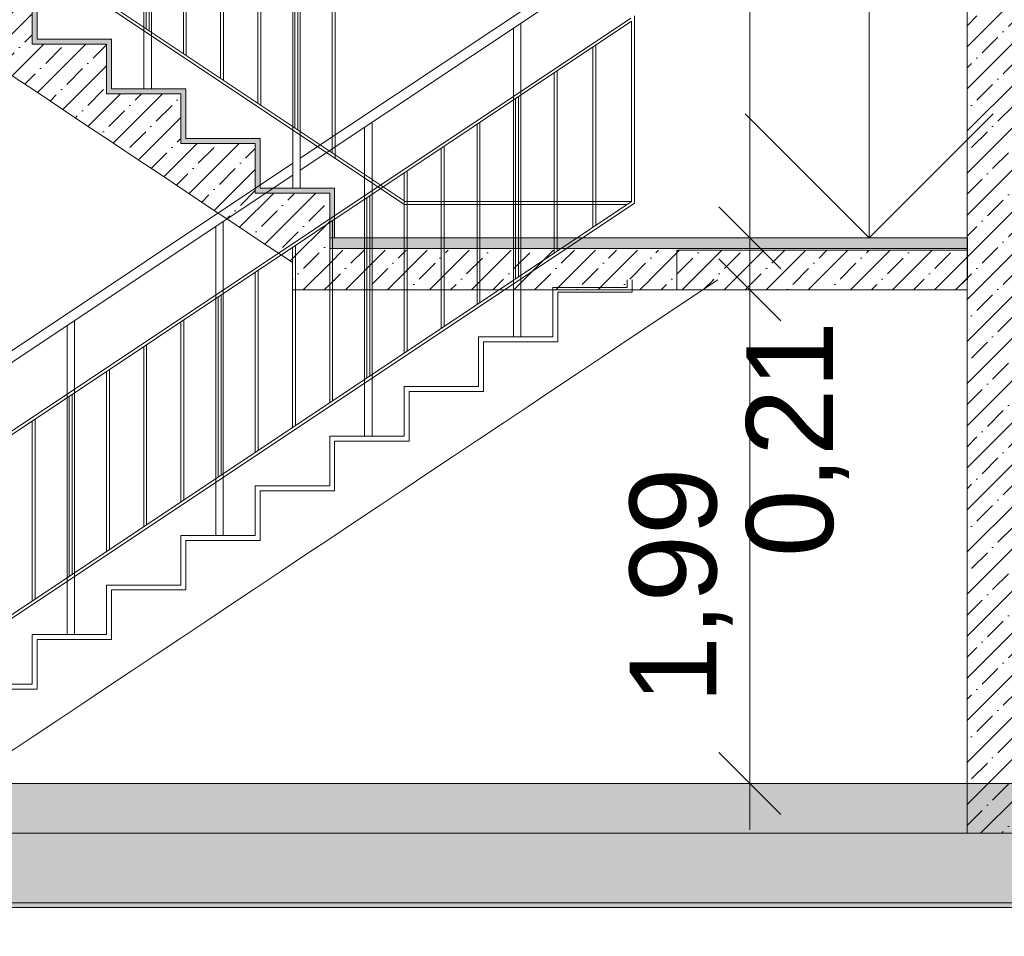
# Model space of a CAD drawing. Header units: millimetres. Extents: x -467606 to 1964440, y -17510 to 201584.
# Tile 32 of 43: x -440915 to -436945, y -5216 to -1521. Entities that reach past the tile are written whole.
import ezdxf

# ---------------------------------------------------------------- set-up
doc = ezdxf.new("R2010")
doc.units = ezdxf.units.MM
doc.header["$MEASUREMENT"] = 0
doc.set_wipeout_variables(frame=1)
doc.linetypes.add('Wipeout_Contour', pattern=[1000, 0, -1000])
for name, color, linetype, lineweight in [('0_Ном._пера__1', 7, 'Continuous', 0), ('0_Ном._пера__120', 7, 'Continuous', 0), ('АР-вертикальная связь - Лестница.АР_Ном._пера__1', 7, 'Continuous', 0), ('АР-вертикальная связь - Лестница.АР_Ном._пера__101', 252, 'Continuous', 0), ('АР-вертикальная связь - Лестница.АР_Ном._пера__120', 7, 'Continuous', 0), ('АР-вертикальная связь - Лестница.АР_Ном._пера__121', 255, 'Continuous', 30), ('АР-вертикальная связь - Лестница.АР_Ном._пера__21', 7, 'Continuous', 5), ('АР-Стены_внутренние_пилоны.АР_Ном._пера__1', 7, 'Continuous', 0), ('АР-Чертеж-Размеры.АР_Ном._пера__1', 7, 'Continuous', 0)]:
    doc.layers.add(name, color=color, linetype=linetype, lineweight=lineweight)
doc.layers.add('АР-вертикальная связь - Лестница.АР', color=7, linetype='Continuous')
doc.layers.add('АР-Чертеж-Размеры.АР', color=7, linetype='Continuous')
doc.layers.add('АР-вертикальная связь - Лестница.АР_Ном._пера__180', color=7, linetype='Continuous', lineweight=5, true_color=0xd6cda7)
doc.styles.add('РЎР“Р•РќР•Р\xa0Р\x98Р\xa0_РЎРўР\x98Р›Р¬_1', font='arial.ttf')
doc.linetypes.add('Линия Разрыва', pattern='A,0,[1,16 Р\xa0Р°Р·СЂРµР· 2-2. РљРѕСЂРїСѓСЃ 21.Shx,S=15.679026,R=0,X=0,Y=0],-1975.557214,0', length=1975.557214)
doc.dimstyles.new('СГЕНЕРИР_СТИЛЬ__2', dxfattribs={"dimtxt": 350, "dimasz": 237.5, "dimexe": 0.18, "dimexo": 300000, "dimgap": 0, "dimtad": 1, "dimlfac": 0.001, "dimzin": 0, "dimdsep": 46, "dimtxsty": 'РЎР“Р•РќР•Р\xa0Р\x98Р\xa0_РЎРўР\x98Р›Р¬_1', "dimblk": 'ARROWHEAD_6', "dimblk1": 'ARROWHEAD_6', "dimblk2": 'ARROWHEAD_6', "dimcen": 0.09, "dimclrd": 7, "dimclre": 7, "dimclrt": 7, "dimadec": 0, "dimazin": 0, "dimtfac": 1, "dimtdec": 4, "dimtmove": 0, "dimatfit": 3, "dimfxl": 1, "dimtolj": 1, "dimtzin": 0, "dimarcsym": 0})
doc.dimstyles.new('СГЕНЕРИР_СТИЛЬ__3', dxfattribs={"dimtxt": 350, "dimasz": 237.5, "dimexe": 0.18, "dimexo": 300000, "dimgap": 0, "dimtad": 1, "dimlfac": 0.001, "dimzin": 0, "dimdsep": 46, "dimtxsty": 'РЎР“Р•РќР•Р\xa0Р\x98Р\xa0_РЎРўР\x98Р›Р¬_1', "dimblk": 'ARROWHEAD_6', "dimblk1": 'ARROWHEAD_6', "dimblk2": 'ARROWHEAD_6', "dimcen": 0.09, "dimclrd": 7, "dimclre": 7, "dimclrt": 7, "dimadec": 0, "dimazin": 0, "dimtfac": 1, "dimtdec": 4, "dimtmove": 2, "dimatfit": 3, "dimfxl": 1, "dimtolj": 1, "dimtzin": 0, "dimarcsym": 0})
doc.dimstyles.new('СГЕНЕРИР_СТИЛЬ__4', dxfattribs={"dimtxt": 350, "dimasz": 237.5, "dimexe": 0.18, "dimexo": 300000, "dimgap": 0, "dimtad": 1, "dimtih": 1, "dimtoh": 1, "dimlfac": 0.001, "dimzin": 0, "dimdsep": 46, "dimtxsty": 'РЎР“Р•РќР•Р\xa0Р\x98Р\xa0_РЎРўР\x98Р›Р¬_1', "dimblk": 'ARROWHEAD_6', "dimblk1": 'ARROWHEAD_6', "dimblk2": 'ARROWHEAD_6', "dimcen": 0.09, "dimclrd": 7, "dimclre": 7, "dimclrt": 7, "dimadec": 0, "dimazin": 0, "dimtfac": 1, "dimtdec": 4, "dimtmove": 0, "dimatfit": 3, "dimfxl": 1, "dimtolj": 1, "dimtzin": 0, "dimarcsym": 0})
pattern_1 = [(45, (0, 0), (-84.852814, 84.852814), []), (45, (-42.43, 42.43), (-84.852814, 84.852814), [90, -30, 0, -30])]

# ---------------------------------------------------------------- blocks, each defined once
blk = doc.blocks.new('Линейный Размер_35_3', base_point=(-437489.4, -2400))
at = {"layer": 'АР-Чертеж-Размеры.АР_Ном._пера__1', "color": 7, "linetype": 'Continuous', "lineweight": 0}
for p, q in [((-437489.4, -2400), (-437489.4, -1150)), ((-437489.4, -1150), (-435426.5, -1150)), ((-437489.4, -2400), (-437989.4, -1900)), ((-436989.4, -1900), (-437489.4, -2400)), ((-437489.4, -2400), (-437864.4, -2400)), ((-437489.4, -2400), (-437095, -2400))]:
    blk.add_line(p, q, dxfattribs=at)
at = {"layer": 'АР-Чертеж-Размеры.АР_Ном._пера__1', "color": 7, "lineweight": 0, "insert": (-436989.4, -1050), "char_height": 500, "attachment_point": 7, "style": 'РЎР“Р•РќР•Р\xa0Р\x98Р\xa0_РЎРўР\x98Р›Р¬_1'}
blk.add_mtext('\\A1;{\\pql;\\fArial|b0|i0|c204|p0;\\W1.000000;-2,40}', dxfattribs=at)
blk = doc.blocks.new('*D329')
at = {"layer": 'АР-Чертеж-Размеры.АР_Ном._пера__1', "color": 7, "linetype": 'Continuous', "lineweight": 0, "transparency": 16777216}
for p, q in [((-449955.3, -7442.7), (-449955.3, -6973.9)), ((-427785.2, -7442.7), (-427785.2, -6973.9)), ((-449830.3, -7083.3), (-450080.3, -7333.3)), ((-427660.2, -7083.3), (-427910.2, -7333.3)), ((-450142.8, -7208.3), (-449955.3, -7208.3)), ((-449955.3, -7208.3), (-427785.2, -7208.3))]:
    blk.add_line(p, q, dxfattribs=at)
at = {"layer": 'АР-Чертеж-Размеры.АР_Ном._пера__1', "color": 7, "lineweight": 0, "transparency": 16777216, "insert": (-439470.8, -7138.3), "char_height": 350, "attachment_point": 7, "style": 'РЎР“Р•РќР•Р\xa0Р\x98Р\xa0_РЎРўР\x98Р›Р¬_1'}
blk.add_mtext('\\A1;{\\pql;\\fArial|b0|i0|c204|p0;\\W1.000000;22,17}', dxfattribs=at)
blk = doc.blocks.new('ARROWHEAD_6')
at = {"color": 0, "linetype": 'Continuous', "lineweight": 0}
for p, q in [((-0.5, -0.5), (0.5, 0.5)), ((0, 0), (-1, 0))]:
    blk.add_line(p, q, dxfattribs=at)
blk = doc.blocks.new('*D572')
at = {"layer": 'АР-Чертеж-Размеры.АР_Ном._пера__1', "color": 7, "linetype": 'Continuous', "lineweight": 0, "transparency": 16777216}
for p, q in [((-438095.7, -2485), (-437845.7, -2735)), ((-437970.7, -4600), (-437970.7, -2610)), ((-438095.7, -4475), (-437845.7, -4725)), ((-437736.4, -4600), (-438205.1, -4600)), ((-437970.7, -4787.5), (-437970.7, -4600))]:
    blk.add_line(p, q, dxfattribs=at)
at = {"layer": 'АР-Чертеж-Размеры.АР_Ном._пера__1', "color": 7, "lineweight": 0, "transparency": 16777216, "char_height": 350, "attachment_point": 7, "rotation": 90, "style": 'РЎР“Р•РќР•Р\xa0Р\x98Р\xa0_РЎРўР\x98Р›Р¬_1'}
for s, insert in [('\\A1;{\\pql;\\fArial|b0|i0|c204|p0;\\W1.000000;0,21}', (-437570.7, -3687.4)), ('\\A1;{\\pql;\\fArial|b0|i0|c204|p0;\\W1.000000;1,99}', (-438040.7, -4278))]:
    blk.add_mtext(s, dxfattribs=dict(at, insert=insert))
blk = doc.blocks.new('*D573')
at = {"layer": 'АР-Чертеж-Размеры.АР_Ном._пера__1', "color": 7, "linetype": 'Continuous', "lineweight": 0, "transparency": 16777216}
for p, q in [((-437970.7, -2400), (-437970.7, 990)), ((-438095.7, -2275), (-437845.7, -2525)), ((-437736.4, -2400), (-438205.1, -2400)), ((-437970.7, -2610), (-437970.7, -2400)), ((-438095.7, -2485), (-437845.7, -2735)), ((-437736.4, -2610), (-438205.1, -2610)), ((-437970.7, -4600), (-437970.7, -2610))]:
    blk.add_line(p, q, dxfattribs=at)
blk = doc.blocks.new('*D574')
at = {"layer": 'АР-Чертеж-Размеры.АР_Ном._пера__1', "color": 7, "linetype": 'Continuous', "lineweight": 0, "transparency": 16777216}
for p, q in [((-438095.7, 1115), (-437845.7, 865)), ((-437970.7, -2400), (-437970.7, 990)), ((-438095.7, -2275), (-437845.7, -2525))]:
    blk.add_line(p, q, dxfattribs=at)
at = {"layer": 'АР-Чертеж-Размеры.АР_Ном._пера__1', "color": 7, "lineweight": 0, "transparency": 16777216, "char_height": 350, "attachment_point": 7, "rotation": 90, "style": 'РЎР“Р•РќР•Р\xa0Р\x98Р\xa0_РЎРўР\x98Р›Р¬_1'}
for s, insert in [('\\A1;{\\pql;\\fArial|b0|i0|c204|p0;\\W1.000000;0,21}', (-437570.7, -75.5)), ('\\A1;{\\pql;\\fArial|b0|i0|c204|p0;\\W1.000000;3,39}', (-438040.7, -1172.1))]:
    blk.add_mtext(s, dxfattribs=dict(at, insert=insert))
blk = doc.blocks.new('*D575')
at = {"layer": 'АР-Чертеж-Размеры.АР_Ном._пера__1', "color": 7, "linetype": 'Continuous', "lineweight": 0, "transparency": 16777216}
for p, q in [((-438095.7, 1325), (-437845.7, 1075)), ((-437970.7, 990), (-437970.7, 1200)), ((-438095.7, 1115), (-437845.7, 865)), ((-437736.4, 990), (-438205.1, 990)), ((-437970.7, -2400), (-437970.7, 990))]:
    blk.add_line(p, q, dxfattribs=at)

msp = doc.modelspace()

# ---------------------------------------------------------------- hatches: boundary and pattern name
at = {"layer": 'АР-вертикальная связь - Лестница.АР_Ном._пера__180', "linetype": 'Continuous', "lineweight": 0, "true_color": 0x353329}
for points in [[(-440845.41, -1420), (-440865.41, -1420), (-440865.41, -1600), (-440845.41, -1600)], [(-440545.41, -1620), (-440545.41, -1600), (-440865.41, -1600), (-440865.41, -1620)], [(-440545.41, -1620), (-440565.41, -1620), (-440565.41, -1800), (-440545.41, -1800)], [(-440245.41, -1820), (-440245.41, -1800), (-440565.41, -1800), (-440565.41, -1820)], [(-440245.41, -1820), (-440265.41, -1820), (-440265.41, -2000), (-440245.41, -2000)], [(-439945.41, -2020), (-439945.41, -2000), (-440265.41, -2000), (-440265.41, -2020)], [(-439945.41, -2020), (-439965.41, -2020), (-439965.41, -2200), (-439945.41, -2200)], [(-439645.41, -2220), (-439645.41, -2200), (-439965.41, -2200), (-439965.41, -2220)], [(-439645.41, -2220), (-439665.41, -2220), (-439665.41, -2443.174), (-437095.023, -2443.174), (-437095.023, -2399.982), (-439645.411, -2400)], [(-434765.506, -4799.999), (-446355.444, -4799.999), (-446355.444, -4599.999), (-434765.506, -4599.999)]]:
    msp.add_hatch(color=250, dxfattribs=at).paths.add_polyline_path(points)
at = {"layer": 'АР-Стены_внутренние_пилоны.АР_Ном._пера__1', "linetype": 'Continuous', "lineweight": 0}
h = msp.add_hatch(dxfattribs=at)
h.set_pattern_fill('ЖЕЛЕЗОБЕТОН__PROJECT__0003', style=0, pattern_type=2)
h.set_pattern_definition(pattern_1)
h.paths.add_polyline_path([(-437094.924, 3800), (-436894.924, 3800), (-436894.924, -4799.999), (-437094.924, -4799.999)])
h = msp.add_hatch(dxfattribs=at)
h.set_pattern_fill('ЖЕЛЕЗОБЕТОН__PROJECT__0003', style=0, pattern_type=2)
h.set_pattern_definition(pattern_1)
h.paths.add_polyline_path([(-446743.767, -4799.999), (-434565.506, -4799.999), (-434565.506, -5099.999), (-449955.323, -5099.999), (-449955.323, -4799.999)])

# ---------------------------------------------------------------- linework, layer by layer
at = {"layer": '0_Ном._пера__1', "color": 7, "linetype": 'Линия Разрыва', "lineweight": 0}
msp.add_line((-461247.789, -5080.556), (-416602.135, -5080.556), dxfattribs=at)
at = {"layer": '0_Ном._пера__120', "color": 7, "linetype": 'Continuous', "lineweight": 0}
for p, q in [((-439363.236, -2266.694), (-441755.551, -671.817)), ((-439361.102, -2253.694), (-441743.702, -665.294)), ((-439784.551, -2127.501), (-438445.411, -1234.741)), ((-439784.551, -2079.427), (-438517.522, -1234.741)), ((-441465.411, -3524.5), (-438451.012, -1514.901)), ((-441453.561, -3531.022), (-438447.862, -1527.223)), ((-441465.411, -3200), (-439814.551, -2099.427)), ((-441465.411, -3248.074), (-439814.551, -2147.501)), ((-441465.411, -4279.815), (-438436.012, -2260.216)), ((-441453.561, -4257.493), (-438447.862, -2253.694))]:
    msp.add_line(p, q, dxfattribs=at)
for points in [[(-440414.556, -534.073), (-440414.556, -1800)], [(-440384.556, -554.073), (-440384.556, -1800)], [(-440405.554, -1557.393), (-440405.554, -830.922)], [(-440393.704, -1565.292), (-440393.704, -838.822)], [(-440255.403, -1657.493), (-440255.403, -931.022)], [(-440243.554, -1665.393), (-440243.554, -938.922)], [(-439814.551, -934.075), (-439814.551, -2200)], [(-439784.551, -954.075), (-439784.551, -2200)], [(-440105.403, -1757.493), (-440105.403, -1031.022)], [(-440093.554, -1765.393), (-440093.554, -1038.922)], [(-439955.403, -1857.493), (-439955.403, -1131.022)], [(-439943.554, -1865.393), (-439943.554, -1138.922)], [(-439805.554, -1957.393), (-439805.554, -1230.922)], [(-439793.704, -1965.292), (-439793.704, -1238.822)], [(-439655.403, -2057.493), (-439655.403, -1331.022)], [(-439643.554, -2079.815), (-439643.554, -1338.922)], [(-438436.012, -2260.216), (-438436.012, -1504.901)], [(-438447.862, -2253.694), (-438447.862, -1527.223)], [(-438591.862, -2349.694), (-438591.862, -1623.223)], [(-438603.712, -2357.593), (-438603.712, -1631.122)], [(-438759.561, -2461.493), (-438759.561, -1735.022)], [(-438747.712, -2453.593), (-438747.712, -1727.122)], [(-439494.411, -1934.074), (-439494.411, -3200)], [(-439071.26, -2669.292), (-439071.26, -1942.822)], [(-439059.411, -2661.393), (-439059.411, -1934.922)], [(-439524.411, -1954.074), (-439524.411, -3200)], [(-439215.26, -2765.292), (-439215.26, -2038.822)], [(-439203.411, -2757.393), (-439203.411, -2030.922)], [(-439365.26, -2865.292), (-439365.26, -2138.822)], [(-439353.411, -2857.393), (-439353.411, -2130.922)], [(-439515.26, -2965.292), (-439515.26, -2238.822)], [(-439503.411, -2957.393), (-439503.411, -2230.922)], [(-438447.862, -2253.694), (-439361.102, -2253.694)], [(-438470.362, -2266.694), (-439363.236, -2266.694)], [(-440094.411, -2334.074), (-440094.411, -3600)], [(-439665.411, -3065.393), (-439665.411, -2338.922)], [(-439653.561, -3057.493), (-439653.561, -2331.022)], [(-440124.411, -2354.074), (-440124.411, -3600)], [(-439815.411, -3165.393), (-439815.411, -2438.922)], [(-439803.561, -3157.493), (-439803.561, -2431.022)], [(-439965.411, -3265.393), (-439965.411, -2538.922)], [(-439953.561, -3257.493), (-439953.561, -2531.022)], [(-440115.26, -3365.292), (-440115.26, -2638.822)], [(-440103.411, -3357.393), (-440103.411, -2630.922)], [(-440694.409, -2734.073), (-440694.409, -4000)], [(-440265.411, -3465.393), (-440265.411, -2738.922)], [(-440253.561, -3457.493), (-440253.561, -2731.022)], [(-440724.409, -2754.073), (-440724.409, -4000)], [(-440415.411, -3565.393), (-440415.411, -2838.922)], [(-440403.561, -3557.493), (-440403.561, -2831.022)], [(-440553.561, -3657.493), (-440553.561, -2931.022)], [(-440565.411, -3665.393), (-440565.411, -2938.922)], [(-440715.26, -3765.292), (-440715.26, -3038.822)], [(-440703.411, -3757.393), (-440703.411, -3030.922)], [(-440853.561, -3857.493), (-440853.561, -3131.022)], [(-440865.411, -3865.393), (-440865.411, -3138.922)]]:
    msp.add_lwpolyline(points, dxfattribs=at)
at = {"layer": 'АР-вертикальная связь - Лестница.АР_Ном._пера__1', "color": 7, "linetype": 'Continuous', "lineweight": 0}
msp.add_line((-437095.023, -2400), (-439645.411, -2400), dxfattribs=at)
at = {"layer": 'АР-вертикальная связь - Лестница.АР_Ном._пера__1', "color": 7, "linetype": 'Continuous', "lineweight": 0, "flags": 128}
msp.add_lwpolyline([(-434765.506, -4799.999), (-446355.444, -4799.999), (-446355.444, -4599.999), (-434765.506, -4599.999)], close=True, dxfattribs=at)
at = {"layer": 'АР-вертикальная связь - Лестница.АР_Ном._пера__120', "color": 7, "linetype": 'Continuous', "lineweight": 0}
for p, q in [((-440845.41, -1420), (-440845.41, -1600)), ((-440545.41, -1600), (-440845.41, -1600)), ((-440545.41, -1600), (-440545.41, -1620)), ((-440545.41, -1620), (-440545.41, -1800)), ((-440245.41, -1800), (-440545.41, -1800)), ((-440245.41, -1800), (-440245.41, -1820)), ((-440245.41, -1820), (-440245.41, -2000)), ((-439945.41, -2000), (-440245.41, -2000)), ((-439945.41, -2000), (-439945.41, -2020)), ((-439945.41, -2020), (-439945.41, -2200)), ((-439645.41, -2200), (-439945.41, -2200)), ((-439645.41, -2200), (-439645.41, -2220)), ((-439645.41, -2220), (-439645.41, -2400)), ((-439645.41, -2400), (-439665.41, -2400)), ((-437094.924, -2400), (-438264.977, -2400))]:
    msp.add_line(p, q, dxfattribs=at)
at = {"layer": 'АР-вертикальная связь - Лестница.АР_Ном._пера__121', "color": 255, "linetype": 'Continuous', "lineweight": 30}
msp.add_line((-437095.023, -2400), (-437095.023, -2570), dxfattribs=at)
at = {"layer": 'АР-вертикальная связь - Лестница.АР_Ном._пера__21', "color": 7, "linetype": 'Continuous', "lineweight": 5}
for p, q in [((-440565.41, -1620), (-440865.41, -1620)), ((-440265.41, -1820), (-440565.41, -1820)), ((-439965.41, -2020), (-440265.41, -2020)), ((-439665.41, -2220), (-439965.41, -2220)), ((-439665.41, -2220), (-439665.41, -2443.174)), ((-437095.023, -2443.174), (-439665.41, -2443.174))]:
    msp.add_line(p, q, dxfattribs=at)
at = {"layer": 'АР-вертикальная связь - Лестница.АР_Ном._пера__21', "color": 7, "linetype": 'Continuous', "lineweight": 5, "flags": 128}
for points in [[(-441765.827, -1200), (-441345.41, -1480.278), (-441245.41, -1546.944), (-441145.41, -1613.611), (-441045.41, -1680.278), (-440945.41, -1746.944), (-440845.41, -1813.611), (-440745.41, -1880.278), (-440645.41, -1946.944), (-440545.41, -2013.611), (-440445.41, -2080.278), (-440345.41, -2146.944), (-440245.41, -2213.611), (-440145.41, -2280.278), (-440045.41, -2346.944), (-439945.41, -2413.611), (-439845.41, -2480.278), (-439815.41, -2500.278)], [(-440865.41, -1420), (-440865.41, -1600), (-440865.41, -1620)], [(-440565.41, -1620), (-440565.41, -1800), (-440565.41, -1820)], [(-440265.41, -1820), (-440265.41, -2000), (-440265.41, -2020)], [(-439965.41, -2020), (-439965.41, -2200), (-439965.41, -2220)]]:
    msp.add_lwpolyline(points, dxfattribs=at)
at = {"layer": 'АР-Стены_внутренние_пилоны.АР_Ном._пера__1', "color": 7, "linetype": 'Continuous', "lineweight": 0, "flags": 128}
for points in [[(-437094.924, 3800), (-436894.924, 3800), (-436894.924, -4799.999), (-437094.924, -4799.999)], [(-446743.767, -4799.999), (-434565.506, -4799.999), (-434565.506, -5099.999), (-449955.323, -5099.999), (-449955.323, -4799.999)]]:
    msp.add_lwpolyline(points, close=True, dxfattribs=at)

# ---------------------------------------------------------------- block references
at = {"layer": 'АР-Чертеж-Размеры.АР', "color": 7, "linetype": 'Continuous', "lineweight": 0}
msp.add_blockref('Линейный Размер_35_3', (-437489.423, -2400), dxfattribs=at)

# ---------------------------------------------------------------- dimensions: what is measured, and where the dimension line sits
for base, p1, p2, dimstyle, picture, middle in [((-437970.733, 1200), (-437234.263, 989.998), (-437234.263, 1200), 'СГЕНЕРИР_СТИЛЬ__3', '*D575', (-437745.733, 377.584)), ((-437970.733, 989.998), (-437234.263, -2400), (-437234.263, 989.998), 'СГЕНЕРИР_СТИЛЬ__2', '*D574', (-438215.733, -719.008))]:
    dim = msp.add_linear_dim(base=base, p1=p1, p2=p2, angle=90, dimstyle=dimstyle, dxfattribs=at)
    dim.commit()
    dim.dimension.update_dxf_attribs({"geometry": picture, "text_midpoint": middle, "dimtype": 160, "text_rotation": 90})

# ---------------------------------------------------------------- next in the draw order: wipeouts: each hides what was drawn before it
at = {"color": 254, "linetype": 'Wipeout_Contour', "lineweight": 0, "ltscale": 1764102.02201646}
msp.add_wipeout([(-441165.411, -4200), (-441165.411, -4220), (-440845.411, -4220), (-440845.411, -4200)], dxfattribs=at).dxf.layer = 'АР-вертикальная связь - Лестница.АР'

# ---------------------------------------------------------------- next in the draw order: wipeouts: each hides what was drawn before it
at = {"color": 254, "linetype": 'Wipeout_Contour', "lineweight": 0, "ltscale": 1763498.311317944}
msp.add_wipeout([(-440865.411, -4020), (-440865.411, -4200), (-440845.411, -4200), (-440845.411, -4020)], dxfattribs=at).dxf.layer = 'АР-вертикальная связь - Лестница.АР'

# ---------------------------------------------------------------- next in the draw order: wipeouts: each hides what was drawn before it
at = {"color": 254, "linetype": 'Wipeout_Contour', "lineweight": 0, "ltscale": 1762894.616285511}
msp.add_wipeout([(-440865.411, -4020), (-440545.411, -4020), (-440545.411, -4000), (-440865.411, -4000)], dxfattribs=at).dxf.layer = 'АР-вертикальная связь - Лестница.АР'

# ---------------------------------------------------------------- next in the draw order: wipeouts: each hides what was drawn before it
at = {"color": 254, "linetype": 'Wipeout_Contour', "lineweight": 0, "ltscale": 1762291.082108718}
msp.add_wipeout([(-440565.411, -3820), (-440565.411, -4000), (-440545.411, -4000), (-440545.411, -3820)], dxfattribs=at).dxf.layer = 'АР-вертикальная связь - Лестница.АР'

# ---------------------------------------------------------------- next in the draw order: wipeouts: each hides what was drawn before it
at = {"color": 254, "linetype": 'Wipeout_Contour', "lineweight": 0, "ltscale": 1761687.563724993}
msp.add_wipeout([(-440565.411, -3820), (-440245.411, -3820), (-440245.411, -3800), (-440565.411, -3800)], dxfattribs=at).dxf.layer = 'АР-вертикальная связь - Лестница.АР'

# ---------------------------------------------------------------- next in the draw order: wipeouts: each hides what was drawn before it
at = {"color": 254, "linetype": 'Wipeout_Contour', "lineweight": 0, "ltscale": 1761084.206430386}
msp.add_wipeout([(-440265.411, -3620), (-440265.411, -3800), (-440245.411, -3800), (-440245.411, -3620)], dxfattribs=at).dxf.layer = 'АР-вертикальная связь - Лестница.АР'

# ---------------------------------------------------------------- next in the draw order: wipeouts: each hides what was drawn before it
at = {"color": 254, "linetype": 'Wipeout_Contour', "lineweight": 0, "ltscale": 1760480.865061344}
msp.add_wipeout([(-440265.411, -3620), (-439945.411, -3620), (-439945.411, -3600), (-440265.411, -3600)], dxfattribs=at).dxf.layer = 'АР-вертикальная связь - Лестница.АР'

# ---------------------------------------------------------------- next in the draw order: wipeouts: each hides what was drawn before it
at = {"color": 254, "linetype": 'Wipeout_Contour', "lineweight": 0, "ltscale": 1759877.685010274}
msp.add_wipeout([(-439965.411, -3420), (-439965.411, -3600), (-439945.411, -3600), (-439945.411, -3420)], dxfattribs=at).dxf.layer = 'АР-вертикальная связь - Лестница.АР'

# ---------------------------------------------------------------- next in the draw order: wipeouts: each hides what was drawn before it
at = {"color": 254, "linetype": 'Wipeout_Contour', "lineweight": 0, "ltscale": 1759274.521015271}
msp.add_wipeout([(-439965.411, -3420), (-439645.411, -3420), (-439645.411, -3400), (-439965.411, -3400)], dxfattribs=at).dxf.layer = 'АР-вертикальная связь - Лестница.АР'

# ---------------------------------------------------------------- next in the draw order: wipeouts: each hides what was drawn before it
at = {"color": 254, "linetype": 'Wipeout_Contour', "lineweight": 0, "ltscale": 1758671.518577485}
msp.add_wipeout([(-439665.411, -3220), (-439665.411, -3400), (-439645.411, -3400), (-439645.411, -3220)], dxfattribs=at).dxf.layer = 'АР-вертикальная связь - Лестница.АР'

# ---------------------------------------------------------------- next in the draw order: wipeouts: each hides what was drawn before it
at = {"color": 254, "linetype": 'Wipeout_Contour', "lineweight": 0, "ltscale": 1758068.53232428}
msp.add_wipeout([(-439665.411, -3220), (-439345.411, -3220), (-439345.411, -3200), (-439665.411, -3200)], dxfattribs=at).dxf.layer = 'АР-вертикальная связь - Лестница.АР'

# ---------------------------------------------------------------- next in the draw order: wipeouts: each hides what was drawn before it
at = {"color": 254, "linetype": 'Wipeout_Contour', "lineweight": 0, "ltscale": 1757465.70786292}
msp.add_wipeout([(-439365.411, -3020), (-439365.411, -3200), (-439345.411, -3200), (-439345.411, -3020)], dxfattribs=at).dxf.layer = 'АР-вертикальная связь - Лестница.АР'

# ---------------------------------------------------------------- next in the draw order: wipeouts: each hides what was drawn before it
at = {"color": 254, "linetype": 'Wipeout_Contour', "lineweight": 0, "ltscale": 1756862.899720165}
msp.add_wipeout([(-439365.411, -3000), (-439365.411, -3020), (-439045.411, -3020), (-439045.411, -3000)], dxfattribs=at).dxf.layer = 'АР-вертикальная связь - Лестница.АР'

# ---------------------------------------------------------------- next in the draw order: wipeouts: each hides what was drawn before it
at = {"color": 254, "linetype": 'Wipeout_Contour', "lineweight": 0, "ltscale": 1756260.253599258}
msp.add_wipeout([(-439065.411, -2820), (-439065.411, -3000), (-439045.411, -3000), (-439045.411, -2820)], dxfattribs=at).dxf.layer = 'АР-вертикальная связь - Лестница.АР'

# ---------------------------------------------------------------- next in the draw order: wipeouts: each hides what was drawn before it
at = {"color": 254, "linetype": 'Wipeout_Contour', "lineweight": 0, "ltscale": 1755657.623929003}
msp.add_wipeout([(-439065.411, -2820), (-438745.411, -2820), (-438745.411, -2800), (-439065.411, -2800)], dxfattribs=at).dxf.layer = 'АР-вертикальная связь - Лестница.АР'

# ---------------------------------------------------------------- next in the draw order: wipeouts: each hides what was drawn before it
at = {"color": 254, "linetype": 'Wipeout_Contour', "lineweight": 0, "ltscale": 1755055.156520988}
msp.add_wipeout([(-438765.411, -2620), (-438765.411, -2800), (-438745.411, -2800), (-438745.411, -2620)], dxfattribs=at).dxf.layer = 'АР-вертикальная связь - Лестница.АР'

# ---------------------------------------------------------------- next in the draw order: wipeouts: each hides what was drawn before it
at = {"color": 254, "linetype": 'Wipeout_Contour', "lineweight": 0, "ltscale": 10558394.95395896}
msp.add_wipeout([(-441445.411, -4420), (-441445.411, -4600), (-441144.995, -4600), (-438099.994, -2570), (-438445.411, -2570), (-438445.411, -2620), (-438745.411, -2620), (-438745.411, -2820), (-439045.411, -2820), (-439045.411, -3020), (-439345.411, -3020), (-439345.411, -3220), (-439645.411, -3220), (-439645.411, -3420), (-439945.411, -3420), (-439945.411, -3620), (-440245.411, -3620), (-440245.411, -3820), (-440545.411, -3820), (-440545.411, -4020), (-440845.411, -4020), (-440845.411, -4220), (-441145.411, -4220), (-441145.411, -4420)], dxfattribs=at).dxf.layer = 'АР-вертикальная связь - Лестница.АР'

# ---------------------------------------------------------------- next in the draw order: hatches: boundary and pattern name
at = {"layer": 'АР-вертикальная связь - Лестница.АР_Ном._пера__101', "linetype": 'Continuous', "lineweight": 0}
h = msp.add_hatch(dxfattribs=at)
h.set_pattern_fill('ЖЕЛЕЗОБЕТОН__PROJECT__0003', color=252, style=0, pattern_type=2)
h.set_pattern_definition(pattern_1)
h.paths.add_polyline_path([(-441465.41, -1210), (-441750.826, -1210), (-441465.41, -1400.278), (-441345.41, -1480.278), (-441245.41, -1546.944), (-441145.41, -1613.611), (-441045.41, -1680.278), (-440945.41, -1746.944), (-440845.41, -1813.611), (-440745.41, -1880.278), (-440645.41, -1946.944), (-440545.41, -2013.611), (-440445.41, -2080.278), (-440345.41, -2146.944), (-440245.41, -2213.611), (-440145.41, -2280.278), (-440045.41, -2346.944), (-439945.41, -2413.611), (-439845.41, -2480.278), (-439815.41, -2500.278), (-439815.41, -2610), (-439665.41, -2610), (-439665.41, -2220), (-439965.41, -2220), (-439965.41, -2020), (-440265.41, -2020), (-440265.41, -1820), (-440565.41, -1820), (-440565.41, -1620), (-440865.41, -1620), (-440865.41, -1420), (-441165.41, -1420), (-441165.41, -1220), (-441465.41, -1220)])
at = {"layer": 'АР-Стены_внутренние_пилоны.АР_Ном._пера__1', "linetype": 'Continuous', "lineweight": 0}
h = msp.add_hatch(dxfattribs=at)
h.set_pattern_fill('ЖЕЛЕЗОБЕТОН__PROJECT__0003', style=0, pattern_type=2)
h.set_pattern_definition(pattern_1)
h.paths.add_polyline_path([(-437094.924, -2450), (-438264.977, -2450), (-438264.977, -2610), (-437094.924, -2610)])

# ---------------------------------------------------------------- next in the draw order: linework, layer by layer
at = {"layer": '0_Ном._пера__120', "color": 7, "linetype": 'Continuous', "lineweight": 0}
for points in [[(-438894.411, -1534.074), (-438894.411, -2800)], [(-438924.411, -1554.074), (-438924.411, -2800)], [(-438915.411, -2565.393), (-438915.411, -1838.922)], [(-438903.561, -2557.493), (-438903.561, -1831.022)]]:
    msp.add_lwpolyline(points, dxfattribs=at)
at = {"layer": 'АР-вертикальная связь - Лестница.АР_Ном._пера__1', "color": 7, "linetype": 'Continuous', "lineweight": 0}
for p, q in [((-438465.411, -2813.611), (-438565.411, -2880.278)), ((-439045.411, -2820), (-438745.411, -2820)), ((-439045.411, -2820), (-439045.411, -3020)), ((-438565.411, -2880.278), (-438665.411, -2946.944)), ((-438665.411, -2946.944), (-438765.411, -3013.611)), ((-438765.411, -3013.611), (-438865.411, -3080.278)), ((-439345.411, -3020), (-439045.411, -3020)), ((-439345.411, -3020), (-439345.411, -3220)), ((-438865.411, -3080.278), (-438965.411, -3146.944)), ((-438965.411, -3146.944), (-439065.411, -3213.611)), ((-439065.411, -3213.611), (-439165.411, -3280.278)), ((-439645.411, -3220), (-439345.411, -3220)), ((-439645.411, -3220), (-439645.411, -3420)), ((-439165.411, -3280.278), (-439265.411, -3346.944)), ((-439265.411, -3346.944), (-439365.411, -3413.611)), ((-439365.411, -3413.611), (-439465.411, -3480.278)), ((-439945.411, -3420), (-439645.411, -3420)), ((-439945.411, -3420), (-439945.411, -3620)), ((-439465.411, -3480.278), (-439565.411, -3546.944)), ((-439565.411, -3546.944), (-439665.411, -3613.611)), ((-440245.411, -3620), (-439945.411, -3620)), ((-440245.411, -3620), (-440245.411, -3820)), ((-439665.411, -3613.611), (-439765.411, -3680.278)), ((-439765.411, -3680.278), (-439865.411, -3746.944)), ((-439865.411, -3746.944), (-439965.411, -3813.611)), ((-440545.411, -3820), (-440245.411, -3820)), ((-440545.411, -3820), (-440545.411, -4020)), ((-439965.411, -3813.611), (-440065.411, -3880.278)), ((-440065.411, -3880.278), (-440165.411, -3946.944)), ((-440165.411, -3946.944), (-440265.411, -4013.611)), ((-440845.411, -4020), (-440545.411, -4020)), ((-440845.411, -4020), (-440845.411, -4220)), ((-440265.411, -4013.611), (-440365.411, -4080.278)), ((-440365.411, -4080.278), (-440465.411, -4146.944)), ((-440465.411, -4146.944), (-440565.411, -4213.611)), ((-441145.411, -4220), (-440845.411, -4220)), ((-440565.411, -4213.611), (-440665.411, -4280.278)), ((-440665.411, -4280.278), (-440765.411, -4346.944)), ((-440765.411, -4346.944), (-440865.411, -4413.611)), ((-440865.411, -4413.611), (-440965.411, -4480.278))]:
    msp.add_line(p, q, dxfattribs=at)
at = {"layer": 'АР-вертикальная связь - Лестница.АР_Ном._пера__120', "color": 7, "linetype": 'Continuous', "lineweight": 0}
for p, q in [((-439065.411, -2800), (-438765.411, -2800)), ((-439065.411, -2820), (-439065.411, -2800)), ((-439065.411, -3000), (-439065.411, -2820)), ((-439045.411, -2820), (-438745.411, -2820)), ((-439365.411, -3000), (-439065.411, -3000)), ((-439365.411, -3020), (-439365.411, -3000)), ((-439365.411, -3200), (-439365.411, -3020)), ((-439345.411, -3020), (-439045.411, -3020)), ((-439665.411, -3200), (-439365.411, -3200)), ((-439665.411, -3220), (-439665.411, -3200)), ((-439665.411, -3400), (-439665.411, -3220)), ((-439965.411, -3400), (-439665.411, -3400)), ((-439965.411, -3420), (-439965.411, -3400)), ((-439965.411, -3600), (-439965.411, -3420)), ((-439945.411, -3420), (-439645.411, -3420)), ((-440265.411, -3600), (-439965.411, -3600)), ((-440265.411, -3620), (-440265.411, -3600)), ((-440265.411, -3800), (-440265.411, -3620)), ((-440245.411, -3620), (-439945.411, -3620)), ((-440565.411, -3800), (-440265.411, -3800)), ((-440565.411, -3820), (-440565.411, -3800)), ((-440565.411, -4000), (-440565.411, -3820)), ((-440545.411, -3820), (-440245.411, -3820)), ((-440865.411, -4000), (-440565.411, -4000)), ((-440865.411, -4020), (-440865.411, -4000)), ((-440865.411, -4200), (-440865.411, -4020)), ((-440845.411, -4020), (-440545.411, -4020)), ((-441165.411, -4200), (-440865.411, -4200))]:
    msp.add_line(p, q, dxfattribs=at)
at = {"layer": 'АР-вертикальная связь - Лестница.АР_Ном._пера__21', "color": 7, "linetype": 'Continuous', "lineweight": 5}
for p in [(-439815.41, -2500.278), (-439665.41, -2610)]:
    msp.add_line(p, (-439815.41, -2610), dxfattribs=at)
at = {"layer": 'АР-Стены_внутренние_пилоны.АР_Ном._пера__1', "color": 7, "linetype": 'Continuous', "lineweight": 0, "flags": 128}
msp.add_lwpolyline([(-437094.924, -2450), (-438264.977, -2450), (-438264.977, -2610), (-437094.924, -2610)], close=True, dxfattribs=at)

# ---------------------------------------------------------------- next in the draw order: dimensions: what is measured, and where the dimension line sits
at = {"layer": 'АР-Чертеж-Размеры.АР', "color": 7, "linetype": 'Continuous', "lineweight": 0}
dim = msp.add_linear_dim(base=(-437970.733, -2400), p1=(-437234.263, -2610), p2=(-437234.263, -2400), angle=90, dimstyle='СГЕНЕРИР_СТИЛЬ__3', dxfattribs=at)
dim.commit()
dim.dimension.update_dxf_attribs({"geometry": '*D573', "text_midpoint": (-437745.733, -3234.257), "dimtype": 160, "text_rotation": 90})

# ---------------------------------------------------------------- next in the draw order: wipeouts: each hides what was drawn before it
at = {"color": 254, "linetype": 'Wipeout_Contour', "lineweight": 0, "ltscale": 1754492.704972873}
msp.add_wipeout([(-438765.411, -2620), (-438465.411, -2620), (-438465.411, -2600), (-438765.411, -2600)], dxfattribs=at).dxf.layer = 'АР-вертикальная связь - Лестница.АР'

# ---------------------------------------------------------------- next in the draw order: linework, layer by layer
at = {"layer": 'АР-вертикальная связь - Лестница.АР_Ном._пера__1', "color": 7, "linetype": 'Continuous', "lineweight": 0}
msp.add_line((-438745.411, -2620), (-438745.411, -2820), dxfattribs=at)
at = {"layer": 'АР-вертикальная связь - Лестница.АР_Ном._пера__120', "color": 7, "linetype": 'Continuous', "lineweight": 0}
for p, q in [((-438765.411, -2620), (-438765.411, -2600)), ((-438765.411, -2800), (-438765.411, -2620))]:
    msp.add_line(p, q, dxfattribs=at)

# ---------------------------------------------------------------- next in the draw order: wipeouts: each hides what was drawn before it
at = {"color": 254, "linetype": 'Wipeout_Contour', "lineweight": 0, "ltscale": 1753852.716307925}
msp.add_wipeout([(-438465.411, -2620), (-438445.411, -2620), (-438445.411, -2600), (-438465.411, -2600)], dxfattribs=at).dxf.layer = 'АР-вертикальная связь - Лестница.АР'

# ---------------------------------------------------------------- next in the draw order: linework, layer by layer
at = {"layer": 'АР-вертикальная связь - Лестница.АР_Ном._пера__1', "color": 7, "linetype": 'Continuous', "lineweight": 0}
msp.add_line((-438745.411, -2620), (-438465.411, -2620), dxfattribs=at)
at = {"layer": 'АР-вертикальная связь - Лестница.АР_Ном._пера__120', "color": 7, "linetype": 'Continuous', "lineweight": 0}
for p, q in [((-438745.411, -2620), (-438465.411, -2620)), ((-438465.411, -2620), (-438445.411, -2620))]:
    msp.add_line(p, q, dxfattribs=at)

# ---------------------------------------------------------------- next in the draw order: wipeouts: each hides what was drawn before it
at = {"color": 254, "linetype": 'Wipeout_Contour', "lineweight": 0, "ltscale": 1753852.124512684}
msp.add_wipeout([(-438445.411, -2570), (-438465.411, -2570), (-438465.411, -2600), (-438445.411, -2600)], dxfattribs=at).dxf.layer = 'АР-вертикальная связь - Лестница.АР'

# ---------------------------------------------------------------- next in the draw order: hatches: boundary and pattern name
at = {"layer": 'АР-вертикальная связь - Лестница.АР_Ном._пера__101', "linetype": 'Continuous', "lineweight": 0}
h = msp.add_hatch(dxfattribs=at)
h.set_pattern_fill('ЖЕЛЕЗОБЕТОН__PROJECT__0003', color=252, style=0, pattern_type=2)
h.set_pattern_definition(pattern_1)
h.paths.add_polyline_path([(-439665.41, -2610), (-437095.023, -2610), (-437095.023, -2450), (-439665.41, -2450)])

# ---------------------------------------------------------------- next in the draw order: linework, layer by layer
at = {"layer": 'АР-вертикальная связь - Лестница.АР_Ном._пера__1', "color": 7, "linetype": 'Continuous', "lineweight": 0}
msp.add_line((-438465.411, -2813.611), (-438099.994, -2570), dxfattribs=at)
at = {"layer": 'АР-вертикальная связь - Лестница.АР_Ном._пера__120', "color": 7, "linetype": 'Continuous', "lineweight": 0}
for p, q in [((-438465.411, -2600), (-438465.411, -2570)), ((-438445.411, -2570), (-438445.411, -2600)), ((-438765.411, -2600), (-438465.411, -2600)), ((-438445.411, -2620), (-438445.411, -2600))]:
    msp.add_line(p, q, dxfattribs=at)
at = {"layer": 'АР-вертикальная связь - Лестница.АР_Ном._пера__21', "color": 7, "linetype": 'Continuous', "lineweight": 5}
msp.add_line((-437095.023, -2610), (-439665.41, -2610), dxfattribs=at)

# ---------------------------------------------------------------- next in the draw order: dimensions: what is measured, and where the dimension line sits
at = {"layer": 'АР-Чертеж-Размеры.АР', "color": 7, "linetype": 'Continuous', "lineweight": 0}
dim = msp.add_linear_dim(base=(-427785.2, -7208.306), p1=(-449955.322, 3968.351), p2=(-427785.2, 3968.351), dimstyle='СГЕНЕРИР_СТИЛЬ__4', dxfattribs=at)
dim.commit()
dim.dimension.update_dxf_attribs({"geometry": '*D329', "text_midpoint": (-438884.564, -6963.306), "dimtype": 160})
dim = msp.add_linear_dim(base=(-437970.733, -2610), p1=(-437186.208, -4599.999), p2=(-437234.263, -2610), angle=90, dimstyle='СГЕНЕРИР_СТИЛЬ__3', dxfattribs=at)
dim.commit()
dim.dimension.update_dxf_attribs({"geometry": '*D572', "text_midpoint": (-438215.733, -3824.91), "dimtype": 160, "text_rotation": 90})

doc.saveas('drawing.dxf')
